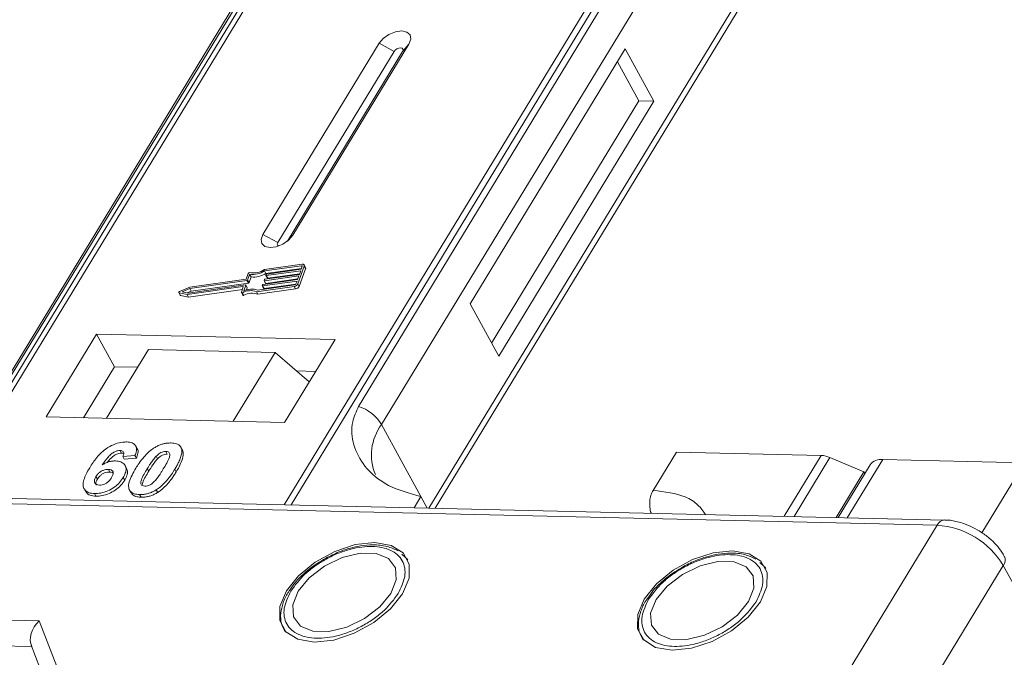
# Model space of a CAD drawing. Header units: millimetres. Extents: x -765 to 710, y 139 to 1172.
# Tile 73 of 76: x 505 to 553, y 930 to 961. Entities that reach past the tile are written whole.
import ezdxf

# ---------------------------------------------------------------- set-up
doc = ezdxf.new("R2010")
doc.units = ezdxf.units.MM

msp = doc.modelspace()

# ---------------------------------------------------------------- linework, layer by layer
at = {"color": 7, "linetype": 'Continuous', "lineweight": 15}
for p, q in [((523.517, 973.506), (501.728, 937.696)), ((501.997, 937.69), (523.803, 973.527)), ((540.02, 973.155), (518.214, 937.318)), ((518.546, 937.31), (540.336, 973.12)), ((519.492, 967.44), (504.179, 942.274)), ((504.394, 942.461), (519.707, 967.626)), ((537.111, 967.227), (521.798, 942.061)), ((522.906, 941.184), (538.219, 966.35)), ((540.46, 962.252), (525.191, 937.158)), ((525.488, 937.151), (540.494, 961.811)), ((522.79, 959.547), (517.187, 950.34)), ((518.624, 950.307), (524.226, 959.514)), ((522.79, 959.547), (523.51, 959.157)), ((524.226, 959.514), (523.92, 959.147)), ((534.642, 959.274), (527.172, 946.999)), ((536.021, 956.753), (534.642, 959.274)), ((523.51, 959.157), (517.908, 949.95)), ((518.368, 950.023), (523.92, 959.147)), ((535.303, 956.769), (534.268, 958.661)), ((528.207, 945.107), (535.303, 956.769)), ((528.552, 944.477), (536.021, 956.753)), ((536.021, 956.753), (535.303, 956.769)), ((517.908, 949.95), (517.187, 950.34)), ((518.624, 950.307), (518.435, 950.081)), ((519.08, 948.906), (517.264, 948.648)), ((519.055, 948.835), (517.267, 948.582)), ((518.874, 947.968), (519.179, 948.819)), ((519.037, 948.665), (519.088, 948.806)), ((519.081, 948.787), (519.055, 948.835)), ((519.247, 948.748), (519.178, 948.874)), ((519.179, 948.819), (519.248, 948.693)), ((516.478, 948.461), (516.379, 948.186)), ((516.55, 948.42), (516.452, 948.146)), ((516.521, 948.02), (516.619, 948.294)), ((516.619, 948.294), (516.55, 948.42)), ((518.922, 948.345), (517.262, 948.11)), ((517.336, 948.455), (517.267, 948.582)), ((517.287, 948.181), (518.948, 948.416)), ((517.335, 948.372), (517.347, 948.408)), ((517.335, 948.363), (517.404, 948.237)), ((517.336, 948.455), (519.049, 948.699)), ((519.011, 948.594), (517.351, 948.358)), ((517.42, 948.232), (517.351, 948.358)), ((517.377, 948.429), (519.037, 948.665)), ((517.42, 948.232), (518.96, 948.45)), ((518.858, 948.168), (518.922, 948.345)), ((518.943, 947.842), (519.248, 948.693)), ((518.948, 948.416), (519.011, 948.594)), ((513.542, 947.447), (516.229, 947.828)), ((513.587, 947.52), (516.346, 947.912)), ((516.422, 948.125), (513.663, 947.733)), ((516.379, 948.186), (513.67, 947.802)), ((513.732, 947.607), (516.491, 947.999)), ((516.245, 947.814), (516.153, 947.557)), ((516.242, 947.804), (516.229, 947.828)), ((516.363, 947.898), (516.264, 947.624)), ((516.431, 947.781), (516.362, 947.907)), ((516.431, 947.772), (516.363, 947.898)), ((516.491, 947.999), (516.422, 948.125)), ((516.521, 948.02), (516.452, 948.146)), ((516.882, 947.584), (518.698, 947.842)), ((516.936, 947.659), (518.724, 947.913)), ((517.156, 947.876), (517.169, 947.911)), ((517.156, 947.867), (517.225, 947.741)), ((518.833, 948.097), (517.173, 947.861)), ((517.242, 947.735), (517.173, 947.861)), ((517.198, 947.932), (518.858, 948.168)), ((517.242, 947.735), (518.782, 947.954)), ((517.245, 948.124), (517.258, 948.16)), ((517.246, 948.115), (517.315, 947.989)), ((517.331, 947.984), (517.262, 948.11)), ((517.331, 947.984), (518.871, 948.202)), ((518.698, 947.842), (518.767, 947.716)), ((518.782, 947.955), (518.833, 948.097)), ((518.943, 947.842), (518.874, 947.968)), ((513.139, 947.54), (513.208, 947.413)), ((513.155, 947.529), (513.542, 947.447)), ((513.224, 947.403), (513.155, 947.529)), ((513.67, 947.802), (513.178, 947.594)), ((513.224, 947.403), (513.611, 947.321)), ((513.663, 947.733), (513.301, 947.581)), ((513.301, 947.581), (513.587, 947.52)), ((513.611, 947.321), (513.542, 947.447)), ((513.546, 947.529), (513.732, 947.607)), ((513.611, 947.321), (516.2, 947.688)), ((513.732, 947.607), (513.663, 947.733)), ((516.154, 947.539), (516.223, 947.413)), ((516.276, 947.408), (516.207, 947.535)), ((516.394, 947.667), (516.431, 947.772)), ((516.951, 947.458), (516.882, 947.584)), ((516.951, 947.458), (518.767, 947.716)), ((527.172, 946.999), (528.552, 944.477)), ((509.171, 945.545), (506.744, 941.555)), ((520.664, 945.281), (509.171, 945.545)), ((509.171, 945.545), (510.033, 943.969)), ((518.237, 941.291), (520.664, 945.281)), ((509.653, 941.488), (511.67, 944.803)), ((517.775, 944.663), (511.67, 944.803)), ((517.775, 944.663), (515.758, 941.348)), ((519.42, 943.236), (517.775, 944.663)), ((510.033, 943.969), (508.54, 941.514)), ((511.147, 943.943), (510.033, 943.969)), ((519.73, 943.746), (518.807, 943.767)), ((506.744, 941.555), (518.237, 941.291)), ((522.906, 941.184), (524.802, 937.717)), ((510.308, 939.938), (510.377, 939.812)), ((511.131, 940.026), (511.062, 940.152)), ((512.512, 939.888), (512.581, 939.761)), ((513.192, 940.149), (513.186, 940.16)), ((513.265, 940.029), (513.334, 939.903)), ((535.988, 938.016), (537.108, 939.857)), ((537.108, 939.857), (544.092, 939.697)), ((511.026, 939.687), (510.442, 939.648)), ((510.442, 939.648), (510.511, 939.522)), ((510.511, 939.522), (511.095, 939.561)), ((511.026, 939.687), (511.095, 939.561)), ((512.109, 939.528), (512.04, 939.654)), ((544.092, 939.697), (542.308, 936.765)), ((544.511, 939.599), (542.78, 936.754)), ((544.511, 939.599), (546.142, 938.903)), ((547.054, 939.504), (545.345, 936.695)), ((547.054, 939.504), (553.878, 939.348)), ((553.878, 939.348), (551.825, 935.974)), ((509.743, 939.025), (509.812, 938.899)), ((510.621, 939.08), (510.552, 939.206)), ((511.617, 939.061), (511.686, 938.935)), ((512.943, 939.031), (513.012, 938.905)), ((544.806, 936.708), (546.142, 938.903)), ((546.444, 939.245), (544.898, 936.705)), ((546.186, 938.822), (546.142, 938.903)), ((509.145, 938.681), (509.214, 938.555)), ((510.464, 938.64), (510.533, 938.514)), ((550.038, 936.587), (484.672, 938.087)), ((508.579, 938.09), (508.648, 937.964)), ((509.073, 937.86), (509.142, 937.734)), ((510.767, 938.024), (510.836, 937.898)), ((512.054, 938.044), (512.123, 937.918)), ((484.307, 937.838), (549.673, 936.338)), ((511.248, 937.81), (511.317, 937.684)), ((524.802, 937.717), (524.472, 937.174)), ((524.802, 937.717), (525.107, 937.16)), ((549.673, 936.338), (545.004, 928.666)), ((524.08, 934.764), (523.884, 934.939)), ((524.11, 934.745), (524.178, 934.654)), ((541.32, 934.369), (541.123, 934.543)), ((541.35, 934.349), (541.418, 934.258)), ((548.194, 926.725), (552.862, 934.398)), ((552.862, 934.398), (573.9, 895.944)), ((518.584, 933.349), (518.477, 933.198)), ((535.824, 932.954), (535.716, 932.802)), ((506.416, 931.729), (495.716, 931.975)), ((507.264, 929.532), (506.416, 931.729)), ((494.884, 930.749), (506.052, 930.493)), ((506.024, 930.564), (506.788, 928.585))]:
    msp.add_line(p, q, dxfattribs=at)
at = {"color": 7, "linetype": 'Continuous', "lineweight": 15, "flags": 128}
for points in [[(524.226, 959.514), (524.314, 959.75), (524.28, 959.953), (524.128, 960.091), (523.881, 960.144), (523.578, 960.104), (523.264, 959.976), (522.987, 959.78), (522.79, 959.547)], [(523.92, 959.147), (523.945, 959.215), (523.935, 959.272), (523.892, 959.312), (523.821, 959.327), (523.735, 959.315), (523.645, 959.279), (523.566, 959.223), (523.51, 959.157)], [(517.187, 950.34), (517.099, 950.104), (517.134, 949.901), (517.286, 949.762), (517.532, 949.709), (517.835, 949.75), (518.149, 949.878), (518.426, 950.073), (518.624, 950.307)], [(517.908, 949.95), (517.883, 949.882), (517.893, 949.825), (517.936, 949.785), (517.941, 949.783)], [(519.088, 948.806), (519.089, 948.813), (519.089, 948.82), (519.087, 948.825), (519.083, 948.83), (519.078, 948.833), (519.071, 948.835), (519.063, 948.836), (519.055, 948.835)], [(519.08, 948.906), (519.106, 948.908), (519.13, 948.906), (519.15, 948.899), (519.166, 948.889), (519.177, 948.875), (519.184, 948.859), (519.184, 948.84), (519.179, 948.819)], [(517.351, 948.358), (517.347, 948.358), (517.343, 948.358), (517.339, 948.359), (517.337, 948.361), (517.335, 948.363), (517.334, 948.366), (517.334, 948.369), (517.335, 948.372)], [(516.229, 947.828), (516.233, 947.829), (516.237, 947.828), (516.241, 947.827), (516.243, 947.825), (516.245, 947.823), (516.246, 947.82), (516.246, 947.817), (516.245, 947.814)], [(516.346, 947.912), (516.35, 947.913), (516.354, 947.912), (516.358, 947.911), (516.36, 947.909), (516.362, 947.907), (516.363, 947.904), (516.363, 947.901), (516.363, 947.898)], [(517.173, 947.861), (517.168, 947.861), (517.164, 947.862), (517.161, 947.863), (517.158, 947.864), (517.157, 947.867), (517.156, 947.869), (517.155, 947.872), (517.156, 947.876)], [(517.262, 948.11), (517.258, 948.109), (517.254, 948.11), (517.25, 948.111), (517.248, 948.113), (517.246, 948.115), (517.245, 948.118), (517.245, 948.121), (517.245, 948.124)], [(513.155, 947.529), (513.145, 947.533), (513.139, 947.539), (513.137, 947.548), (513.138, 947.558), (513.144, 947.568), (513.153, 947.578), (513.165, 947.587), (513.178, 947.594)], [(516.207, 947.535), (516.195, 947.53), (516.184, 947.528), (516.173, 947.528), (516.164, 947.53), (516.157, 947.535), (516.153, 947.541), (516.152, 947.549), (516.153, 947.557)], [(516.223, 947.413), (516.226, 947.409), (516.233, 947.404), (516.242, 947.402), (516.253, 947.402), (516.264, 947.404), (516.276, 947.408)], [(519.664, 930.71), (520.601, 930.807), (521.588, 931.129), (522.53, 931.644), (523.334, 932.303), (523.922, 933.039), (524.235, 933.782), (524.243, 934.459), (523.945, 935.002), (523.371, 935.36), (522.577, 935.497), (521.64, 935.4), (520.652, 935.078), (519.71, 934.563), (518.906, 933.904), (518.319, 933.168), (518.006, 932.425), (517.998, 931.748), (518.295, 931.205), (518.869, 930.847), (519.664, 930.71)], [(536.903, 930.314), (537.84, 930.411), (538.828, 930.733), (539.77, 931.249), (540.574, 931.907), (541.161, 932.644), (541.474, 933.386), (541.482, 934.063), (541.185, 934.607), (540.611, 934.965), (539.816, 935.102), (538.879, 935.004), (537.891, 934.682), (536.949, 934.167), (536.145, 933.509), (535.558, 932.772), (535.245, 932.029), (535.237, 931.353), (535.535, 930.809), (536.109, 930.451), (536.903, 930.314)], [(518.893, 933.155), (518.632, 932.501), (518.67, 931.92), (519.004, 931.481), (519.593, 931.238), (520.367, 931.221), (521.231, 931.43), (522.082, 931.841), (522.817, 932.405), (523.347, 933.052), (523.609, 933.706), (523.57, 934.287), (523.236, 934.726), (522.647, 934.968), (521.874, 934.986), (521.009, 934.777), (520.159, 934.366), (519.424, 933.802), (518.893, 933.155)], [(536.133, 932.759), (535.871, 932.105), (535.91, 931.524), (536.244, 931.086), (536.833, 930.843), (537.606, 930.825), (538.47, 931.035), (539.321, 931.446), (540.056, 932.009), (540.586, 932.657), (540.848, 933.311), (540.81, 933.892), (540.476, 934.33), (539.886, 934.573), (539.113, 934.591), (538.249, 934.381), (537.398, 933.97), (536.663, 933.407), (536.133, 932.759)]]:
    msp.add_lwpolyline(points, dxfattribs=at)
at = {"color": 7, "linetype": 'Continuous', "lineweight": 15}
for centre, radius, start, end in [((516.544, 948.429), 0.0736, 81.7629, 154.647), ((516.664, 949.588), 1.173, 264.4424, 300.9301), ((516.721, 949.486), 0.998, 260.3986, 302.9491), ((516.733, 949.462), 1.173, 264.4424, 300.9301), ((517.381, 948.391), 0.0381, 97.4207, 153.8527), ((519.188, 948.719), 0.0661, 336.9348, 26.0002), ((516.417, 948.163), 0.0381, 277.4207, 333.8527), ((516.486, 948.037), 0.0381, 277.4207, 333.8527), ((517.203, 947.895), 0.0381, 97.4207, 153.8527), ((517.292, 948.143), 0.0381, 97.4207, 153.8527), ((517.327, 947.998), 0.0149, 216.6597, 287.1115), ((517.416, 948.246), 0.0149, 216.6597, 287.1115), ((518.669, 948.069), 0.229, 277.4207, 333.8527), ((518.714, 947.989), 0.0762, 277.4207, 333.8527), ((518.737, 947.943), 0.229, 277.4207, 333.8527), ((513.226, 947.424), 0.0212, 210.2186, 262.8226), ((516.599, 946.816), 0.819, 69.8549, 118.6145), ((516.645, 946.8), 0.907, 71.2927, 114.8085), ((516.668, 946.69), 0.819, 69.8549, 118.6145), ((516.421, 947.776), 0.011, 336.9348, 26.0002), ((517.237, 947.75), 0.0149, 216.6597, 287.1115), ((521.156, 940.112), 2.052, 31.4947, 71.765), ((524.851, 939.721), 2.434, 143.0587, 202.974), ((544.042, 938.543), 1.154, 66.0507, 87.522), ((546.974, 938.845), 0.664, 83.0653, 142.99), ((550.058, 936.166), 0.422, 92.683, 155.9406), ((549.395, 932.29), 4.057, 31.2883, 86.0774), ((552.521, 934.662), 0.432, 322.3041, 24.4947)]:
    msp.add_arc(centre, radius, start, end, dxfattribs=at)
msp.add_ellipse((506.761, 931.099), major_axis=(0.549, 0.781), ratio=0.715737, start_param=1.232087, end_param=2.802883, dxfattribs=at)
for points, knots in [([(521.798, 942.061), (521.686, 941.815), (521.402, 941.185), (521.511, 940.168), (522.068, 939.093), (523.159, 938.174), (524.256, 937.869), (524.802, 937.717)], [0, 0, 0, 0, 0.125713, 0.321276, 0.524466, 0.763484, 1, 1, 1, 1]), ([(508.844, 939.108), (508.896, 939.19), (509.052, 939.436), (509.325, 939.776), (509.715, 940.084), (510.077, 940.264), (510.394, 940.342), (510.566, 940.345), (510.628, 940.346)], [0, 0, 0, 0, 0.142337, 0.429127, 0.589943, 0.751205, 0.909895, 1, 1, 1, 1]), ([(510.628, 940.346), (510.721, 940.337), (510.891, 940.321), (511.047, 940.203), (511.117, 940.029), (511.089, 939.845), (511.04, 939.722), (511.026, 939.687)], [0, 0, 0, 0, 0.2426908, 0.4390024, 0.635006, 0.8950587, 1, 1, 1, 1]), ([(511.954, 940.062), (512.005, 940.092), (512.108, 940.154), (512.272, 940.222), (512.438, 940.269), (512.574, 940.29), (512.681, 940.297), (512.734, 940.297), (512.761, 940.297)], [0, 0, 0, 0, 0.193776, 0.3936, 0.587864, 0.788908, 0.894169, 1, 1, 1, 1]), ([(512.761, 940.297), (512.808, 940.294), (512.903, 940.289), (513.029, 940.259), (513.137, 940.208), (513.204, 940.145), (513.244, 940.083), (513.258, 940.047), (513.265, 940.029)], [0, 0, 0, 0, 0.192627, 0.388684, 0.582013, 0.783201, 0.891038, 1, 1, 1, 1]), ([(510.308, 939.938), (510.267, 939.936), (510.185, 939.931), (510.039, 939.872), (509.872, 939.768), (509.659, 939.548), (509.53, 939.364), (509.441, 939.239)], [0, 0, 0, 0, 0.112049, 0.22438, 0.370115, 0.570276, 1, 1, 1, 1]), ([(509.687, 939.357), (509.687, 939.357), (509.743, 939.434), (509.847, 939.553), (510.024, 939.7), (510.175, 939.777), (510.297, 939.81), (510.354, 939.812), (510.377, 939.812)], [0, 0, 0, 0, 0.000071, 0.368569, 0.571075, 0.774891, 0.911654, 1, 1, 1, 1]), ([(510.442, 939.648), (510.462, 939.696), (510.494, 939.771), (510.483, 939.861), (510.437, 939.912), (510.372, 939.934), (510.326, 939.937), (510.308, 939.938)], [0, 0, 0, 0, 0.33384, 0.524547, 0.716372, 0.891824, 1, 1, 1, 1]), ([(510.377, 939.812), (510.416, 939.811), (510.459, 939.809), (510.484, 939.79), (510.486, 939.788)], [0, 0, 0, 0, 0.900108, 1, 1, 1, 1]), ([(511.067, 939.079), (511.119, 939.161), (511.236, 939.347), (511.485, 939.669), (511.743, 939.925), (511.933, 940.049), (511.954, 940.062)], [0, 0, 0, 0, 0.237381, 0.538918, 0.949082, 1, 1, 1, 1]), ([(511.095, 939.561), (511.123, 939.64), (511.177, 939.801), (511.184, 939.968), (511.131, 940.021), (511.127, 940.024)], [0, 0, 0, 0, 0.481785, 0.969308, 1, 1, 1, 1]), ([(512.04, 939.654), (512.083, 939.696), (512.152, 939.764), (512.277, 939.84), (512.39, 939.878), (512.468, 939.887), (512.507, 939.887), (512.512, 939.888)], [0, 0, 0, 0, 0.334804, 0.542561, 0.750382, 0.970721, 1, 1, 1, 1]), ([(512.109, 939.528), (512.152, 939.57), (512.221, 939.638), (512.346, 939.714), (512.459, 939.752), (512.537, 939.761), (512.576, 939.761), (512.581, 939.761)], [0, 0, 0, 0, 0.334804, 0.542561, 0.750382, 0.970721, 1, 1, 1, 1]), ([(512.512, 939.888), (512.551, 939.883), (512.62, 939.875), (512.684, 939.827), (512.711, 939.739), (512.681, 939.571), (512.559, 939.327), (512.447, 939.139), (512.39, 939.044)], [0, 0, 0, 0, 0.1056461, 0.1862213, 0.267042, 0.4315406, 0.7127076, 1, 1, 1, 1]), ([(513.265, 940.029), (513.273, 939.995), (513.289, 939.927), (513.278, 939.783), (513.232, 939.6), (513.144, 939.396), (513.046, 939.205), (512.978, 939.089), (512.943, 939.031)], [0, 0, 0, 0, 0.118432, 0.239329, 0.449434, 0.664178, 0.83182, 1, 1, 1, 1]), ([(513.012, 938.905), (513.06, 938.987), (513.168, 939.17), (513.304, 939.471), (513.372, 939.733), (513.341, 939.868), (513.334, 939.903)], [0, 0, 0, 0, 0.236775, 0.527928, 0.878334, 1, 1, 1, 1]), ([(513.334, 939.903), (513.322, 939.935), (513.303, 939.984), (513.264, 940.019), (513.251, 940.031)], [0, 0, 0, 0, 0.667997, 1, 1, 1, 1]), ([(509.441, 939.239), (509.493, 939.268), (509.597, 939.326), (509.736, 939.38), (509.846, 939.409), (509.927, 939.424), (510.008, 939.432), (510.06, 939.432), (510.086, 939.433)], [0, 0, 0, 0, 0.243654, 0.49576, 0.617892, 0.741503, 0.870025, 1, 1, 1, 1]), ([(510.086, 939.433), (510.178, 939.423), (510.365, 939.403), (510.534, 939.265), (510.613, 939.075), (510.582, 938.856), (510.5, 938.707), (510.464, 938.64)], [0, 0, 0, 0, 0.210216, 0.421975, 0.620016, 0.831037, 1, 1, 1, 1]), ([(511.617, 939.061), (511.642, 939.102), (511.693, 939.184), (511.764, 939.295), (511.832, 939.394), (511.895, 939.481), (511.962, 939.569), (512.014, 939.625), (512.04, 939.654)], [0, 0, 0, 0, 0.20527, 0.410616, 0.557148, 0.703844, 0.851475, 1, 1, 1, 1]), ([(511.686, 938.935), (511.711, 938.976), (511.762, 939.058), (511.833, 939.169), (511.901, 939.268), (511.964, 939.355), (512.031, 939.443), (512.083, 939.499), (512.109, 939.528)], [0, 0, 0, 0, 0.20527, 0.4106157, 0.5571475, 0.7038444, 0.8514751, 1, 1, 1, 1]), ([(509.073, 937.86), (508.98, 937.869), (508.793, 937.886), (508.61, 938.016), (508.514, 938.208), (508.542, 938.541), (508.693, 938.855), (508.823, 939.073), (508.844, 939.108)], [0, 0, 0, 0, 0.148269, 0.297647, 0.442421, 0.607851, 0.935658, 1, 1, 1, 1]), ([(509.145, 938.681), (509.179, 938.732), (509.235, 938.815), (509.364, 938.918), (509.493, 938.982), (509.625, 939.022), (509.705, 939.024), (509.743, 939.025)], [0, 0, 0, 0, 0.2767209, 0.4568705, 0.6370074, 0.8240683, 1, 1, 1, 1]), ([(509.214, 938.555), (509.248, 938.606), (509.304, 938.689), (509.433, 938.792), (509.562, 938.856), (509.694, 938.896), (509.774, 938.898), (509.812, 938.899)], [0, 0, 0, 0, 0.276721, 0.45687, 0.637007, 0.824068, 1, 1, 1, 1]), ([(509.743, 939.025), (509.79, 939.021), (509.876, 939.013), (509.956, 938.952), (509.991, 938.867), (509.967, 938.753), (509.921, 938.671), (509.897, 938.628)], [0, 0, 0, 0, 0.213757, 0.394944, 0.576585, 0.777311, 1, 1, 1, 1]), ([(509.812, 938.899), (509.861, 938.897), (509.929, 938.893), (509.967, 938.86), (509.978, 938.851)], [0, 0, 0, 0, 0.715718, 1, 1, 1, 1]), ([(510.533, 938.514), (510.576, 938.596), (510.663, 938.762), (510.683, 938.96), (510.627, 939.046), (510.61, 939.074)], [0, 0, 0, 0, 0.401791, 0.807526, 1, 1, 1, 1]), ([(511.248, 937.81), (511.154, 937.819), (510.967, 937.836), (510.787, 937.963), (510.697, 938.16), (510.757, 938.539), (510.941, 938.859), (511.067, 939.079)], [0, 0, 0, 0, 0.147528, 0.296569, 0.43214, 0.608737, 1, 1, 1, 1]), ([(511.497, 938.219), (511.451, 938.225), (511.377, 938.235), (511.316, 938.29), (511.299, 938.384), (511.333, 938.553), (511.458, 938.793), (511.564, 938.971), (511.617, 939.061)], [0, 0, 0, 0, 0.125351, 0.202197, 0.279182, 0.459742, 0.727968, 1, 1, 1, 1]), ([(511.388, 938.303), (511.392, 938.335), (511.406, 938.45), (511.53, 938.667), (511.634, 938.845), (511.686, 938.935)], [0, 0, 0, 0, 0.159501, 0.57679, 1, 1, 1, 1]), ([(512.39, 939.044), (512.365, 939.003), (512.315, 938.921), (512.243, 938.81), (512.176, 938.711), (512.113, 938.625), (512.046, 938.538), (511.994, 938.481), (511.969, 938.453)], [0, 0, 0, 0, 0.205942, 0.411959, 0.558149, 0.704502, 0.851801, 1, 1, 1, 1]), ([(512.943, 939.031), (512.892, 938.949), (512.775, 938.763), (512.53, 938.445), (512.273, 938.188), (512.082, 938.063), (512.054, 938.044)], [0, 0, 0, 0, 0.236629, 0.537361, 0.932986, 1, 1, 1, 1]), ([(512.123, 937.918), (512.172, 937.951), (512.27, 938.017), (512.434, 938.157), (512.609, 938.339), (512.771, 938.542), (512.904, 938.732), (512.976, 938.847), (513.012, 938.905)], [0, 0, 0, 0, 0.11827, 0.23888, 0.450732, 0.667209, 0.83334, 1, 1, 1, 1]), ([(509.311, 938.269), (509.265, 938.275), (509.172, 938.286), (509.09, 938.361), (509.058, 938.459), (509.084, 938.572), (509.125, 938.646), (509.145, 938.681)], [0, 0, 0, 0, 0.207905, 0.419981, 0.630626, 0.821735, 1, 1, 1, 1]), ([(510.464, 938.64), (510.408, 938.558), (510.296, 938.392), (510.035, 938.161), (509.718, 937.982), (509.378, 937.871), (509.175, 937.864), (509.073, 937.86)], [0, 0, 0, 0, 0.197831, 0.3973, 0.59891, 0.798741, 1, 1, 1, 1]), ([(509.159, 938.266), (509.149, 938.289), (509.126, 938.342), (509.154, 938.447), (509.194, 938.52), (509.214, 938.555)], [0, 0, 0, 0, 0.296139, 0.660307, 1, 1, 1, 1]), ([(509.142, 937.734), (509.243, 937.737), (509.444, 937.744), (509.774, 937.851), (510.085, 938.023), (510.354, 938.252), (510.472, 938.425), (510.533, 938.514)], [0, 0, 0, 0, 0.198208, 0.398397, 0.584963, 0.787074, 1, 1, 1, 1]), ([(509.897, 938.628), (509.862, 938.576), (509.806, 938.491), (509.686, 938.383), (509.567, 938.318), (509.436, 938.275), (509.355, 938.271), (509.311, 938.269)], [0, 0, 0, 0, 0.2886974, 0.4635526, 0.6399417, 0.8018084, 1, 1, 1, 1]), ([(511.969, 938.453), (511.926, 938.411), (511.857, 938.343), (511.733, 938.268), (511.621, 938.229), (511.543, 938.22), (511.503, 938.219), (511.497, 938.219)], [0, 0, 0, 0, 0.333678, 0.540413, 0.747264, 0.961209, 1, 1, 1, 1]), ([(508.659, 937.97), (508.687, 937.923), (508.754, 937.813), (508.945, 937.746), (509.094, 937.737), (509.142, 937.734)], [0, 0, 0, 0, 0.338595, 0.784132, 1, 1, 1, 1]), ([(510.848, 937.905), (510.869, 937.867), (510.922, 937.769), (511.1, 937.7), (511.255, 937.688), (511.317, 937.684)], [0, 0, 0, 0, 0.275409, 0.710365, 1, 1, 1, 1]), ([(512.054, 938.044), (512.004, 938.014), (511.901, 937.953), (511.737, 937.885), (511.57, 937.837), (511.434, 937.817), (511.327, 937.81), (511.274, 937.81), (511.248, 937.81)], [0, 0, 0, 0, 0.193769, 0.393564, 0.587886, 0.789131, 0.894283, 1, 1, 1, 1]), ([(511.317, 937.684), (511.366, 937.684), (511.464, 937.685), (511.622, 937.708), (511.788, 937.753), (511.929, 937.81), (512.041, 937.868), (512.096, 937.901), (512.123, 937.918)], [0, 0, 0, 0, 0.193594, 0.390501, 0.584817, 0.78683, 0.892868, 1, 1, 1, 1]), ([(535.988, 938.016), (535.95, 937.94), (535.873, 937.788), (535.82, 937.495), (535.825, 937.198), (535.86, 936.998), (535.896, 936.916), (535.898, 936.912)], [0, 0, 0, 0, 0.246585, 0.493169, 0.739754, 0.986338, 1, 1, 1, 1]), ([(538.513, 936.852), (538.402, 937.01), (538.162, 937.351), (537.39, 937.842), (536.54, 937.947), (535.988, 938.016)], [0, 0, 0, 0, 0.232888, 0.501331, 1, 1, 1, 1]), ([(551.693, 936.067), (551.429, 936.207), (551.064, 936.4), (550.509, 936.54), (550.218, 936.6), (550.044, 936.586), (550.038, 936.586)], [0, 0, 0, 0, 0.488444, 0.677599, 0.988653, 1, 1, 1, 1]), ([(552.902, 934.834), (552.867, 934.904), (552.769, 935.101), (552.51, 935.411), (552.147, 935.766), (551.845, 935.966), (551.693, 936.067)], [0, 0, 0, 0, 0.143955, 0.402623, 0.700319, 1, 1, 1, 1]), ([(518.534, 933.163), (518.738, 933.44), (519.053, 933.868), (519.688, 934.375), (520.236, 934.719), (520.822, 934.997), (521.587, 935.249), (522.497, 935.367), (523.242, 935.211), (523.682, 934.931), (523.919, 934.634), (524.039, 934.276), (524.048, 933.753), (523.84, 933.323), (523.706, 933.044)], [0, 0, 0, 0, 0.119721, 0.184837, 0.25, 0.315115, 0.380279, 0.5, 0.619721, 0.684837, 0.75, 0.815115, 0.880279, 1, 1, 1, 1]), ([(523.704, 935.099), (523.533, 935.18), (523.176, 935.349), (522.541, 935.408), (521.936, 935.358), (521.385, 935.237), (520.818, 935.051), (520.43, 934.856), (520.219, 934.75)], [0, 0, 0, 0, 0.19129, 0.397064, 0.559818, 0.686756, 0.830295, 1, 1, 1, 1]), ([(520.219, 934.75), (519.938, 934.579), (519.544, 934.339), (519.059, 933.914), (518.771, 933.625), (518.626, 933.412), (518.584, 933.349)], [0, 0, 0, 0, 0.431946, 0.604262, 0.884419, 1, 1, 1, 1]), ([(535.774, 932.767), (535.977, 933.044), (536.292, 933.472), (536.928, 933.98), (537.475, 934.323), (538.062, 934.601), (538.826, 934.854), (539.737, 934.971), (540.481, 934.816), (540.922, 934.536), (541.158, 934.239), (541.279, 933.88), (541.287, 933.358), (541.08, 932.927), (540.946, 932.649)], [0, 0, 0, 0, 0.119721, 0.184837, 0.25, 0.315115, 0.380279, 0.5, 0.619721, 0.684837, 0.75, 0.815115, 0.880279, 1, 1, 1, 1]), ([(540.944, 934.704), (540.772, 934.785), (540.415, 934.953), (539.781, 935.013), (539.175, 934.962), (538.625, 934.841), (538.058, 934.656), (537.669, 934.461), (537.459, 934.355)], [0, 0, 0, 0, 0.19129, 0.397064, 0.559818, 0.686756, 0.830295, 1, 1, 1, 1]), ([(537.459, 934.355), (537.177, 934.183), (536.783, 933.944), (536.299, 933.518), (536.011, 933.23), (535.866, 933.016), (535.824, 932.954)], [0, 0, 0, 0, 0.431946, 0.604262, 0.884419, 1, 1, 1, 1]), ([(518.477, 933.198), (518.449, 933.16), (518.306, 932.963), (518.146, 932.59), (518.028, 932.091), (518.046, 931.6), (518.198, 931.328), (518.272, 931.197)], [0, 0, 0, 0, 0.055607, 0.284691, 0.52115, 0.769695, 1, 1, 1, 1]), ([(523.706, 933.044), (523.502, 932.767), (523.188, 932.339), (522.552, 931.832), (522.005, 931.488), (521.418, 931.21), (520.653, 930.958), (519.743, 930.84), (518.999, 930.996), (518.558, 931.276), (518.322, 931.573), (518.201, 931.931), (518.192, 932.454), (518.4, 932.884), (518.534, 933.163)], [0, 0, 0, 0, 0.119721, 0.184837, 0.25, 0.315115, 0.380279, 0.5, 0.619721, 0.684837, 0.75, 0.815115, 0.880279, 1, 1, 1, 1]), ([(535.716, 932.802), (535.688, 932.764), (535.545, 932.568), (535.386, 932.195), (535.267, 931.695), (535.286, 931.204), (535.438, 930.932), (535.511, 930.802)], [0, 0, 0, 0, 0.055607, 0.284691, 0.52115, 0.769695, 1, 1, 1, 1]), ([(540.946, 932.649), (540.742, 932.372), (540.427, 931.944), (539.792, 931.436), (539.244, 931.093), (538.658, 930.815), (537.893, 930.562), (536.982, 930.445), (536.238, 930.6), (535.798, 930.88), (535.561, 931.177), (535.44, 931.536), (535.432, 932.058), (535.639, 932.489), (535.774, 932.767)], [0, 0, 0, 0, 0.119721, 0.184837, 0.25, 0.315115, 0.380279, 0.5, 0.619721, 0.684837, 0.75, 0.815115, 0.880279, 1, 1, 1, 1]), ([(481.038, 930.848), (482.002, 930.788), (483.959, 930.667), (487.105, 930.088), (490.138, 929.269), (492.981, 928.266), (495.59, 927.161), (498.18, 925.876), (501.567, 923.936), (504.765, 921.706), (507.658, 919.274), (509.835, 917.2), (511.939, 914.876), (513.851, 912.343), (515.397, 909.83), (516.596, 907.325), (517.442, 904.817), (517.859, 902.532), (517.925, 900.506), (517.722, 898.741), (517.254, 897.082), (516.272, 895.044), (514.779, 893.32), (512.84, 891.968), (511.035, 891.072), (508.833, 890.372), (506.249, 889.925), (504.376, 889.892), (503.454, 889.875)], [0, 0, 0, 0, 0.038862, 0.078912, 0.1200677, 0.1522272, 0.1843815, 0.2172151, 0.2500433, 0.3156185, 0.347778, 0.3799323, 0.4210926, 0.4611415, 0.5, 0.5388632, 0.578912, 0.6200677, 0.6522272, 0.6843815, 0.7172151, 0.7500433, 0.8156185, 0.847778, 0.8799323, 0.9210926, 0.9611404, 1, 1, 1, 1])]:
    msp.add_open_spline(points, degree=3, knots=knots, dxfattribs=at)

doc.saveas('drawing.dxf')
